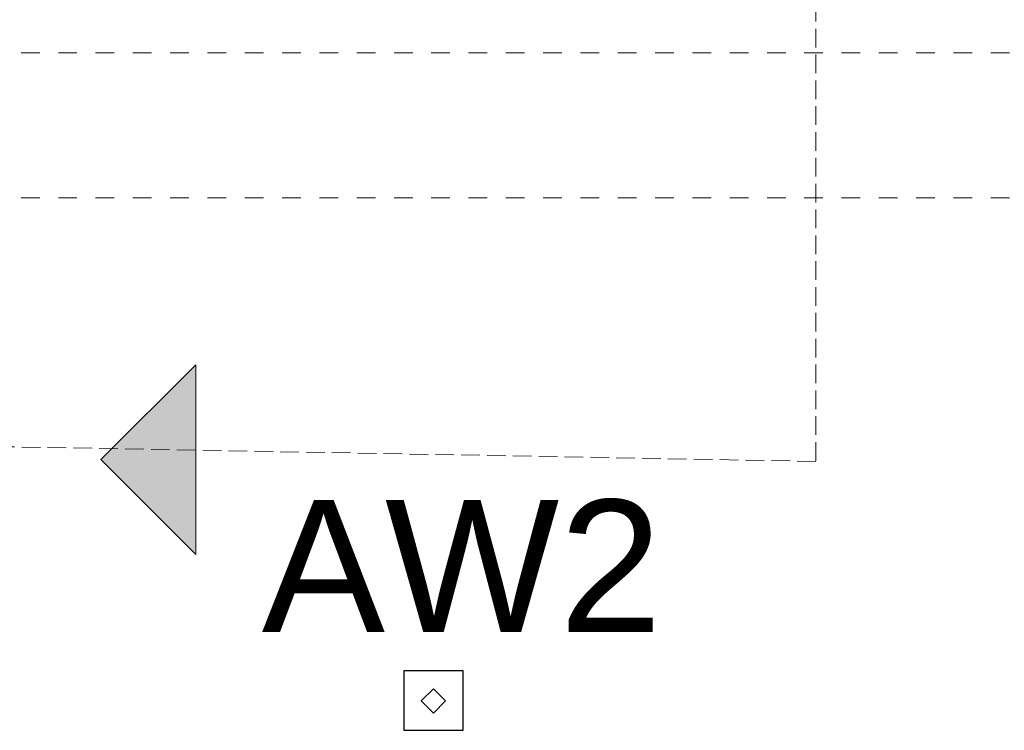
# Model space of a CAD drawing. Header units: millimetres. Extents: x -146116 to 602001, y -318793 to 100489.
# Tile 35 of 100: x 304709 to 306199, y -109037 to -107961. Entities that reach past the tile are written whole.
import ezdxf
from ezdxf.enums import TextEntityAlignment as Align

# ---------------------------------------------------------------- set-up
doc = ezdxf.new("R2010")
doc.units = ezdxf.units.MM
doc.header["$LTSCALE"] = 0.1
doc.header["$MEASUREMENT"] = 0
doc.linetypes.add('eks Rzut piętra I$0$Krawędzie ukryte', pattern=[391.222223, 282.222223, -109])
doc.linetypes.add('eks Rzut piętra I$0$Przerywana', pattern=[564.444447, 282.222223, -282.222223])
for name, color, linetype, lineweight in [('eks Rzut piętra I$0$Nowe_2D - Ogólne_Nr_pióra__38', 8, 'Continuous', 13), ('eks Rzut piętra I$0$Nowe_320-W Umeblowanie_Nr_pióra__6', 8, 'Continuous', 13), ('eks Rzut piętra I$0$Nowe_Konstrukcja - Stropy_Nr_pióra__38', 8, 'Continuous', 13), ('eks Rzut piętra I$0$poziom_2 (1)_6_Konstrukcja - Belki_Nr_pióra__1_Nr_pióra__7', 8, 'Continuous', 18)]:
    doc.layers.add(name, color=color, linetype=linetype, lineweight=lineweight)
doc.layers.add('LUXIONA', color=92, linetype='Continuous')
doc.layers.add('REWIZJA_1', color=6, linetype='Continuous')
doc.styles.add('ARIAL', font='arial.ttf')
doc.styles.add('eks Rzut piętra I$0$GENERATED_STYLE_1', font='arial.ttf')

# ---------------------------------------------------------------- blocks, each defined once
blk = doc.blocks.new('eks Rzut piętra I')
at = {"layer": 'eks Rzut piętra I$0$Nowe_2D - Ogólne_Nr_pióra__38', "linetype": 'eks Rzut piętra I$0$Krawędzie ukryte', "lineweight": 13}
for p, q in [((214140.5, -64468.2), (214140.7, -70052.8)), ((214140.7, -70052.8), (212913.7, -70030.6))]:
    blk.add_line(p, q, dxfattribs=at)
at = {"layer": 'eks Rzut piętra I$0$Nowe_Konstrukcja - Stropy_Nr_pióra__38', "linetype": 'Continuous', "lineweight": 13}
for p, q in [((213058.7, -70050), (213202.3, -69906.4)), ((213202.3, -69906.4), (213202.3, -70193.7)), ((213202.3, -70193.7), (213058.7, -70050))]:
    blk.add_line(p, q, dxfattribs=at)
for points in [[(213058.7, -70050), (213202.3, -69906.4), (213202.3, -70050)], [(213058.7, -70050), (213202.3, -70050), (213202.3, -70193.7)]]:
    blk.add_solid(points, dxfattribs=at)
at = {"layer": 'eks Rzut piętra I$0$poziom_2 (1)_6_Konstrukcja - Belki_Nr_pióra__1_Nr_pióra__7', "linetype": 'eks Rzut piętra I$0$Przerywana', "lineweight": 18}
for p, q in [((214715.9, -69433.9), (212235.9, -69433.9)), ((214715.9, -69653.9), (212235.9, -69653.9))]:
    blk.add_line(p, q, dxfattribs=at)
at = {"layer": 'eks Rzut piętra I$0$Nowe_320-W Umeblowanie_Nr_pióra__6', "linetype": 'Continuous', "lineweight": 13, "style": 'eks Rzut piętra I$0$GENERATED_STYLE_1'}
blk.add_attdef('Hydrant', text='', height=120, rotation=180, dxfattribs=at).set_placement((238684.1, -61499.3), align=Align.MIDDLE_CENTER)
blk = doc.blocks.new('LUXIONA - LVNO')
at = {"layer": 'LUXIONA', "color": 1, "lineweight": -2}
for p, q in [((9, 9), (0, 9)), ((0, 9), (0, 0)), ((9, 0), (9, 9)), ((0, 0), (9, 0))]:
    blk.add_line(p, q, dxfattribs=at)
blk.add_lwpolyline([(4.48, 6.3), (2.62, 4.45), (4.48, 2.6), (6.33, 4.45)], close=True, dxfattribs=at)
at = {"layer": 'LUXIONA', "color": 1, "style": 'ARIAL', "flags": 4}
for tag, p in [('TYP', (-13.79, 32.2, -23.7)), ('OBW', (-19.09, -28.02, -23.7))]:
    blk.add_attdef(tag, p, '', height=20, dxfattribs=at)

msp = doc.modelspace()

# ---------------------------------------------------------------- block references
at = {"layer": 'REWIZJA_1'}
msp.add_blockref('eks Rzut piętra I', (91773.1, -38577), dxfattribs=at)

# ---------------------------------------------------------------- next in the draw order: block references
at = {"layer": 'LUXIONA'}
ref = msp.add_blockref('LUXIONA - LVNO', (305290.2, -109037), dxfattribs=dict(at, xscale=10, yscale=10, zscale=10))
ref.add_attrib('TYP', 'AW2', (305075.4, -108888, -237), dxfattribs={"color": 1, "height": 200, "style": 'ARIAL'})

doc.saveas('drawing.dxf')
